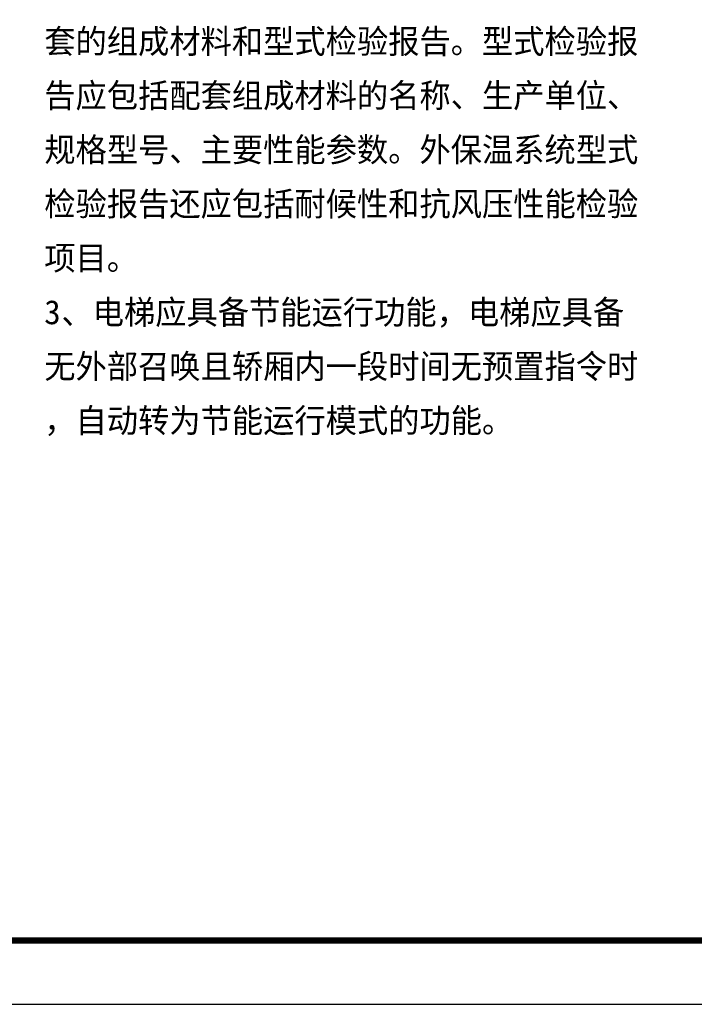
# Model space of a CAD drawing. Extents: x 1109697 to 1467097, y -139975 to 53891.
# Tile 2 of 256: x 1173835 to 1184428, y -139975 to -124524. Entities that reach past the tile are written whole.
import ezdxf

# ---------------------------------------------------------------- set-up
doc = ezdxf.new("R2010")
doc.units = 0
doc.header["$LTSCALE"] = 1000
doc.header["$MEASUREMENT"] = 0
doc.layers.add('PUB_TEXT', color=7, linetype='Continuous')
doc.layers.add('PUB_TITLE', color=4, linetype='Continuous')
doc.styles.add('ST', font='txt')

msp = doc.modelspace()

# ---------------------------------------------------------------- linework, layer by layer
at = {"layer": 'PUB_TITLE'}
msp.add_lwpolyline([(1109697, -139975), (1193797, -139975), (1193797, -80575), (1109697, -80575)], close=True, dxfattribs=at)
at = {"layer": 'PUB_TITLE', "const_width": 100}
msp.add_lwpolyline([(1112197, -138975), (1192797, -138975), (1192797, -81575), (1112197, -81575)], close=True, dxfattribs=at)

# ---------------------------------------------------------------- texts
at = {"layer": 'PUB_TEXT', "style": 'ST'}
for s, height, p in [('套的组成材料和型式检验报告。型式检验报', 377.64, (1174221, -125053)), ('告应包括配套组成材料的名称、生产单位、', 377.64, (1174221, -125903)), ('规格型号、主要性能参数。外保温系统型式', 377.64, (1174221, -126753)), ('检验报告还应包括耐候性和抗风压性能检验', 377.64, (1174221, -127603)), ('项目。', 377.6, (1174221, -128453)), ('3', 378, (1174221, -129303)), ('、电梯应具备节能运行功能，电梯应具备', 377.64, (1174491, -129303)), ('无外部召唤且轿厢内一段时间无预置指令时', 377.64, (1174221, -130153)), ('，自动转为节能运行模式的功能。', 377.64, (1174221, -131003))]:
    msp.add_text(s, height=height, dxfattribs=at).set_placement(p)

doc.saveas('drawing.dxf')
